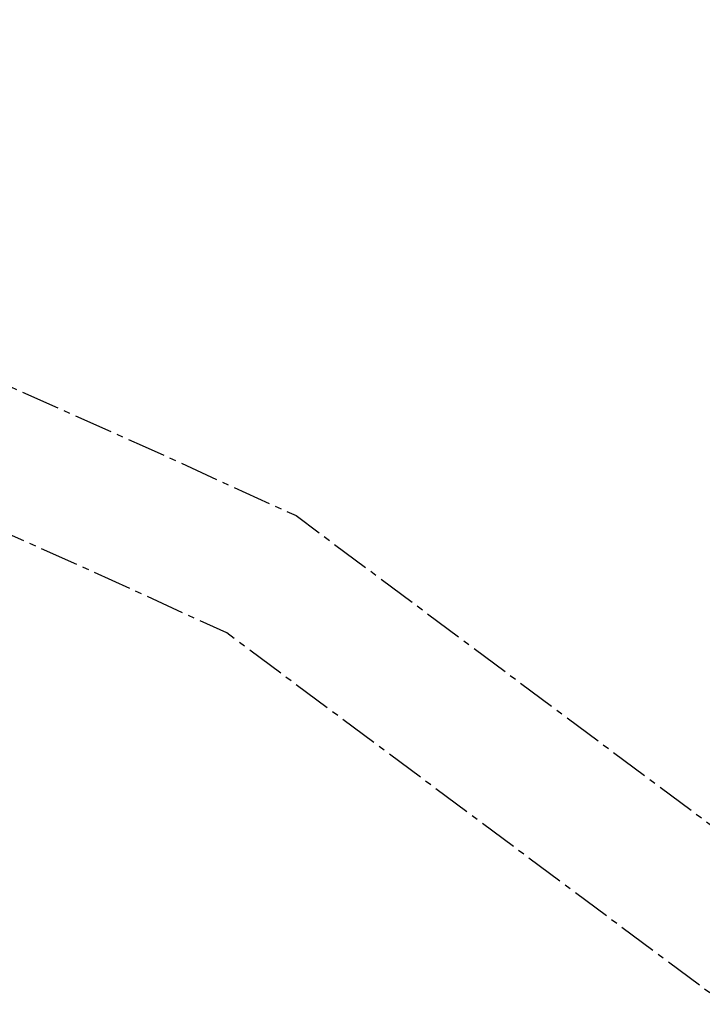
# Model space of a CAD drawing. Header units: metres. Extents: x 189938 to 192675, y 307646 to 311153.
# Tile 49 of 100: x 191296 to 191346, y 309292 to 309365. Entities that reach past the tile are written whole.
import ezdxf

# ---------------------------------------------------------------- set-up
doc = ezdxf.new("R2010")
doc.units = ezdxf.units.M
doc.linetypes.add('1-200 CENTER', pattern=[4.28625, 2.8575, -0.47625, 0.47625, -0.47625])
doc.layers.add('PH-BEST-KADASTRALE-GRENS', color=240, linetype='1-200 CENTER')

msp = doc.modelspace()

# ---------------------------------------------------------------- linework, layer by layer
at = {"layer": 'PH-BEST-KADASTRALE-GRENS', "flags": 128}
for points in [[(191576.946, 309145.718), (191398.361, 309254.363), (191377.68, 309269.854), (191311.123, 309319.459), (191300.77, 309324.182), (191275.698, 309335.347), (191265.762, 309339.772), (191261.558, 309341.644), (191209.683, 309355.908), (191170.09, 309364.744)], [(191264.704, 309351.151), (191264.935, 309351.088), (191304.875, 309333.3), (191316.245, 309328.114), (191383.454, 309278.023), (191388.95, 309273.906)]]:
    msp.add_lwpolyline(points, dxfattribs=at)

doc.saveas('drawing.dxf')
